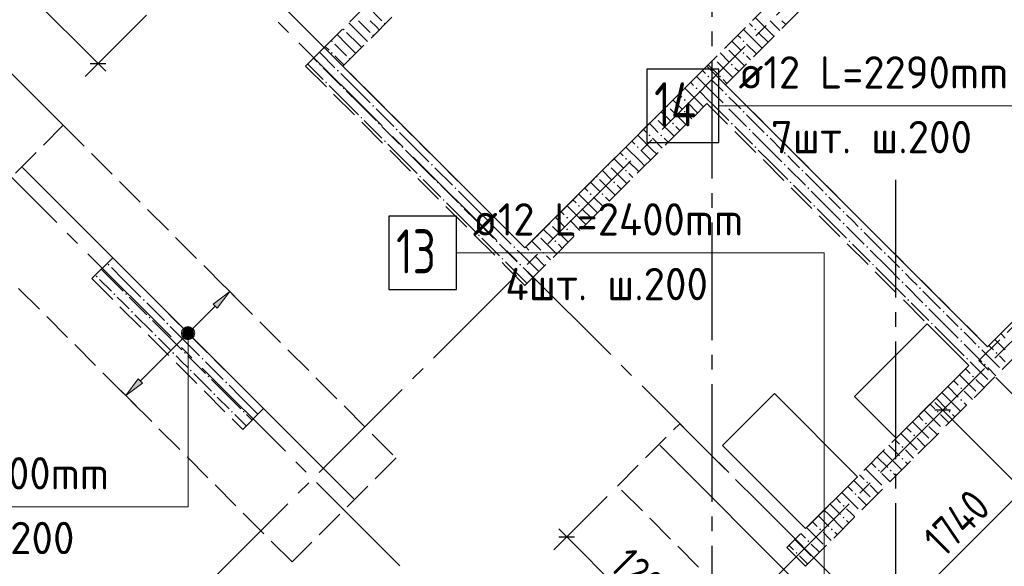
# Model space of a CAD drawing. Header units: millimetres. Extents: x 0 to 43617, y 0 to 59400.
# Tile 8 of 23: x 17117 to 23814, y 20282 to 24000. Entities that reach past the tile are written whole.
import ezdxf

# ---------------------------------------------------------------- set-up
doc = ezdxf.new("R2010")
doc.units = ezdxf.units.MM
doc.linetypes.add('______2', pattern=[270, 200, -70])
doc.linetypes.add('______5', pattern=[1100, 800, -100, 100, -100])
for name, color, linetype, lineweight in [('Standard', 7, 'Continuous', 25), ('ДОП Верх по Х', 7, 'Continuous', 25), ('ЖБ Перекрытие верхний уровень', 7, 'Continuous', 35), ('ЖБ Пилон', 7, 'Continuous', 35), ('ЖБ Стена верхний уровень', 7, 'Continuous', 35), ('Оси', 40, '______5', 18), ('Позиционная метка номер позиции', 7, 'Continuous', 13), ('Примечания', 7, 'Continuous', 25)]:
    doc.layers.add(name, color=color, linetype=linetype, lineweight=lineweight)
doc.styles.add('GOST 2.304-81', font='txt')
doc.styles.add('ISOCPEUR', font='txt')

msp = doc.modelspace()

# ---------------------------------------------------------------- hatches: boundary and pattern name
at = {"layer": 'ДОП Верх по Х', "linetype": 'Continuous', "lineweight": 13, "transparency": 33554687}
for points in [[(18460.5, 22036.7), (18545.4, 22149.8), (18432.2, 22065)], [(18236, 21893.5), (18298.6, 21857.4), (18253, 21903.1)], [(18253, 21903.1), (18298.6, 21857.4), (18298.6, 21876.5)], [(18253, 21903.1), (18298.6, 21876.5), (18272.1, 21903.1)], [(18272.1, 21903.1), (18298.6, 21876.5), (18289.1, 21893.5)], [(18226.5, 21876.5), (18289.1, 21840.5), (18236, 21893.5)], [(18226.5, 21857.4), (18272.1, 21830.9), (18226.5, 21876.5)], [(18226.5, 21876.5), (18272.1, 21830.9), (18289.1, 21840.5)], [(18253, 21830.9), (18226.5, 21857.4), (18236, 21840.5)], [(18226.5, 21857.4), (18253, 21830.9), (18272.1, 21830.9)], [(18236, 21893.5), (18289.1, 21840.5), (18298.6, 21857.4)]]:
    msp.add_hatch(color=7, dxfattribs=at).paths.add_polyline_path(points)
msp.add_hatch(color=7, dxfattribs=at).paths.add_polyline_path([(17951.4, 21527.6), (17838.3, 21442.7), (17923.1, 21555.9)], flags=16)
at = {"layer": 'ЖБ Пилон', "linetype": 'Continuous', "lineweight": 18, "transparency": 33554687}
for points in [[(17714.5, 22333.1), (17721, 22339.6), (17727.5, 22333.1), (17721, 22326.6)], [(17634.5, 22253.1), (17640.9, 22259.6), (17647.4, 22253.1), (17640.9, 22246.6)], [(17914.5, 22213.1), (17915.4, 22214.1), (17921.9, 22207.6), (17921, 22206.6)], [(17754.4, 22133.1), (17760.9, 22139.6), (17767.4, 22133.1), (17760.9, 22126.6)], [(17834.5, 22133.1), (17840.9, 22139.6), (17847.4, 22133.1), (17840.9, 22126.6)], [(17954.4, 22093.1), (17960.9, 22099.6), (17967.4, 22093.1), (17960.9, 22086.6)], [(18074.5, 22053.1), (18075.4, 22054.1), (18081.9, 22047.6), (18081, 22046.6)], [(17874.5, 22013.1), (17881, 22019.6), (17887.5, 22013.1), (17881, 22006.6)], [(17994.5, 21973.1), (18001, 21979.6), (18007.5, 21973.1), (18001, 21966.6)], [(18114.5, 21933.1), (18121, 21939.6), (18127.5, 21933.1), (18121, 21926.6)], [(18034.5, 21853.1), (18040.9, 21859.6), (18047.4, 21853.1), (18040.9, 21846.6)], [(18314.5, 21813.1), (18315.4, 21814.1), (18321.9, 21807.6), (18321, 21806.6)], [(18154.4, 21733.1), (18160.9, 21739.6), (18167.4, 21733.1), (18160.9, 21726.6)], [(18234.5, 21733.1), (18240.9, 21739.6), (18247.4, 21733.1), (18240.9, 21726.6)], [(18354.4, 21693.1), (18360.9, 21699.6), (18367.4, 21693.1), (18360.9, 21686.6)], [(18474.5, 21653.1), (18475.4, 21654.1), (18481.9, 21647.6), (18481, 21646.6)], [(18274.5, 21613.1), (18281, 21619.6), (18287.5, 21613.1), (18281, 21606.6)], [(18394.5, 21573.1), (18401, 21579.6), (18407.5, 21573.1), (18401, 21566.6)], [(18514.5, 21533.1), (18521, 21539.6), (18527.4, 21533.1), (18521, 21526.6)], [(18434.5, 21453.1), (18440.9, 21459.6), (18447.4, 21453.1), (18440.9, 21446.6)], [(18714.5, 21413.1), (18715.4, 21414.1), (18721.9, 21407.6), (18721, 21406.6)], [(18554.4, 21333.1), (18560.9, 21339.6), (18567.4, 21333.1), (18560.9, 21326.6)], [(18634.5, 21333.1), (18640.9, 21339.6), (18647.4, 21333.1), (18640.9, 21326.6)]]:
    msp.add_hatch(color=7, dxfattribs=at).paths.add_polyline_path(points, flags=16)
at = {"layer": 'ЖБ Стена верхний уровень', "linetype": 'Continuous', "lineweight": 18, "transparency": 33554687}
for points in [[(19594.5, 23973.1), (19601, 23979.6), (19606.2, 23974.3), (19599.7, 23967.8)], [(19314.5, 23933.1), (19321, 23939.6), (19327.4, 23933.1), (19321, 23926.6)], [(22114.5, 23933.1), (22121, 23939.6), (22127.4, 23933.1), (22121, 23926.6)], [(19234.5, 23853.1), (19240.9, 23859.6), (19247.4, 23853.1), (19240.9, 23846.6)], [(19514.5, 23893.1), (19521, 23899.6), (19526.2, 23894.3), (19519.7, 23887.8)], [(22034.5, 23853.1), (22040.9, 23859.6), (22047.4, 23853.1), (22040.9, 23846.6)], [(19234.5, 23773.1), (19240.9, 23779.6), (19247.4, 23773.1), (19240.9, 23766.6)], [(21923.7, 23816.9), (21927.4, 23813.1), (21921, 23806.6), (21917.2, 23810.4)], [(22034.5, 23773.1), (22040.9, 23779.6), (22047.4, 23773.1), (22040.9, 23766.6)], [(21843.7, 23736.9), (21847.4, 23733.1), (21840.9, 23726.6), (21837.2, 23730.4)], [(19154.4, 23693.1), (19160.9, 23699.6), (19167.4, 23693.1), (19160.9, 23686.6)], [(19274.5, 23653.1), (19281, 23659.6), (19287.5, 23653.1), (19281, 23646.6)], [(21954.4, 23693.1), (21960.9, 23699.6), (21967.4, 23693.1), (21960.9, 23686.6)], [(19194.5, 23573.1), (19201, 23579.6), (19207.5, 23573.1), (19201, 23566.6)], [(21794.5, 23613.1), (21801, 23619.6), (21807.5, 23613.1), (21801, 23606.6)], [(21874.5, 23613.1), (21881, 23619.6), (21887.5, 23613.1), (21881, 23606.6)], [(19314.5, 23533.1), (19321, 23539.6), (19327.4, 23533.1), (19321, 23526.6)], [(21714.5, 23533.1), (21721, 23539.6), (21727.4, 23533.1), (21721, 23526.6)], [(21634.5, 23453.1), (21640.9, 23459.6), (21647.4, 23453.1), (21640.9, 23446.6)], [(21914.5, 23493.1), (21921, 23499.6), (21927.4, 23493.1), (21921, 23486.6)], [(19514.5, 23413.1), (19521, 23419.6), (19527.4, 23413.1), (19521, 23406.6)], [(21523.7, 23416.9), (21527.4, 23413.1), (21521, 23406.6), (21517.2, 23410.4)], [(21634.5, 23373.1), (21640.9, 23379.6), (21647.4, 23373.1), (21640.9, 23366.6)], [(21914.5, 23413.1), (21921, 23419.6), (21927.4, 23413.1), (21921, 23406.6)], [(22034.5, 23373.1), (22040.9, 23379.6), (22047.4, 23373.1), (22040.9, 23366.6)], [(19434.5, 23333.1), (19440.9, 23339.6), (19447.4, 23333.1), (19440.9, 23326.6)], [(21443.7, 23336.9), (21447.4, 23333.1), (21440.9, 23326.6), (21437.2, 23330.4)], [(19554.4, 23293.1), (19560.9, 23299.6), (19567.4, 23293.1), (19560.9, 23286.6)], [(19674.5, 23253.1), (19681, 23259.6), (19687.5, 23253.1), (19681, 23246.6)], [(21554.4, 23293.1), (21560.9, 23299.6), (21567.4, 23293.1), (21560.9, 23286.6)], [(21954.4, 23293.1), (21960.9, 23299.6), (21967.4, 23293.1), (21960.9, 23286.6)], [(22074.5, 23253.1), (22081, 23259.6), (22087.5, 23253.1), (22081, 23246.6)], [(19594.5, 23173.1), (19601, 23179.6), (19607.5, 23173.1), (19601, 23166.6)], [(21394.5, 23213.1), (21401, 23219.6), (21407.5, 23213.1), (21401, 23206.6)], [(21474.5, 23213.1), (21481, 23219.6), (21487.5, 23213.1), (21481, 23206.6)], [(22194.5, 23213.1), (22201, 23219.6), (22207.5, 23213.1), (22201, 23206.6)], [(19714.5, 23133.1), (19721, 23139.6), (19727.4, 23133.1), (19721, 23126.6)], [(21314.5, 23133.1), (21321, 23139.6), (21327.4, 23133.1), (21321, 23126.6)], [(22114.5, 23133.1), (22121, 23139.6), (22127.4, 23133.1), (22121, 23126.6)], [(21234.5, 23053.1), (21240.9, 23059.6), (21247.4, 23053.1), (21240.9, 23046.6)], [(22314.5, 23093.1), (22321, 23099.6), (22327.4, 23093.1), (22321, 23086.6)], [(19914.5, 23013.1), (19921, 23019.6), (19927.4, 23013.1), (19921, 23006.6)], [(21123.7, 23016.9), (21127.4, 23013.1), (21121, 23006.6), (21117.2, 23010.4)], [(21234.5, 22973.1), (21240.9, 22979.6), (21247.4, 22973.1), (21240.9, 22966.6)], [(22314.5, 23013.1), (22321, 23019.6), (22327.4, 23013.1), (22321, 23006.6)], [(22434.5, 22973.1), (22440.9, 22979.6), (22447.4, 22973.1), (22440.9, 22966.6)], [(19834.5, 22933.1), (19840.9, 22939.6), (19847.4, 22933.1), (19840.9, 22926.6)], [(21043.7, 22936.9), (21047.4, 22933.1), (21040.9, 22926.6), (21037.2, 22930.4)], [(19954.4, 22893.1), (19960.9, 22899.6), (19967.4, 22893.1), (19960.9, 22886.6)], [(20074.5, 22853.1), (20081, 22859.6), (20087.5, 22853.1), (20081, 22846.6)], [(21154.4, 22893.1), (21160.9, 22899.6), (21167.4, 22893.1), (21160.9, 22886.6)], [(22354.4, 22893.1), (22360.9, 22899.6), (22367.4, 22893.1), (22360.9, 22886.6)], [(22474.5, 22853.1), (22481, 22859.6), (22487.5, 22853.1), (22481, 22846.6)], [(19994.5, 22773.1), (20001, 22779.6), (20007.5, 22773.1), (20001, 22766.6)], [(20994.5, 22813.1), (21001, 22819.6), (21007.5, 22813.1), (21001, 22806.6)], [(21074.5, 22813.1), (21081, 22819.6), (21087.5, 22813.1), (21081, 22806.6)], [(22594.5, 22813.1), (22601, 22819.6), (22607.5, 22813.1), (22601, 22806.6)], [(20114.5, 22733.1), (20121, 22739.6), (20127.4, 22733.1), (20121, 22726.6)], [(20914.5, 22733.1), (20921, 22739.6), (20927.4, 22733.1), (20921, 22726.6)], [(22514.5, 22733.1), (22521, 22739.6), (22527.4, 22733.1), (22521, 22726.6)], [(20834.5, 22653.1), (20840.9, 22659.6), (20847.4, 22653.1), (20840.9, 22646.6)], [(22714.5, 22693.1), (22721, 22699.6), (22727.4, 22693.1), (22721, 22686.6)], [(20314.5, 22613.1), (20321, 22619.6), (20327.4, 22613.1), (20321, 22606.6)], [(20723.7, 22616.9), (20727.4, 22613.1), (20721, 22606.6), (20717.2, 22610.4)], [(20834.5, 22573.1), (20840.9, 22579.6), (20847.4, 22573.1), (20840.9, 22566.6)], [(22714.5, 22613.1), (22721, 22619.6), (22727.4, 22613.1), (22721, 22606.6)], [(22834.5, 22573.1), (22840.9, 22579.6), (22847.4, 22573.1), (22840.9, 22566.6)], [(20234.5, 22533.1), (20240.9, 22539.6), (20247.4, 22533.1), (20240.9, 22526.6)], [(20643.7, 22536.9), (20647.4, 22533.1), (20640.9, 22526.6), (20637.2, 22530.4)], [(20354.4, 22493.1), (20360.9, 22499.6), (20367.4, 22493.1), (20360.9, 22486.6)], [(20474.5, 22453.1), (20481, 22459.6), (20487.5, 22453.1), (20481, 22446.6)], [(20754.4, 22493.1), (20760.9, 22499.6), (20767.4, 22493.1), (20760.9, 22486.6)], [(22754.4, 22493.1), (22760.9, 22499.6), (22767.4, 22493.1), (22760.9, 22486.6)], [(22874.5, 22453.1), (22881, 22459.6), (22887.5, 22453.1), (22881, 22446.6)], [(20394.5, 22373.1), (20401, 22379.6), (20407.5, 22373.1), (20401, 22366.6)], [(20594.5, 22413.1), (20601, 22419.6), (20607.5, 22413.1), (20601, 22406.6)], [(20674.5, 22413.1), (20681, 22419.6), (20687.5, 22413.1), (20681, 22406.6)], [(22994.5, 22413.1), (23001, 22419.6), (23007.5, 22413.1), (23001, 22406.6)], [(20514.5, 22333.1), (20521, 22339.6), (20527.4, 22333.1), (20521, 22326.6)], [(22914.5, 22333.1), (22921, 22339.6), (22927.4, 22333.1), (22921, 22326.6)], [(23114.5, 22293.1), (23121, 22299.6), (23127.4, 22293.1), (23121, 22286.6)], [(23114.5, 22213.1), (23121, 22219.6), (23127.4, 22213.1), (23121, 22206.6)], [(23234.5, 22173.1), (23240.9, 22179.6), (23247.4, 22173.1), (23240.9, 22166.6)], [(23154.4, 22093.1), (23160.9, 22099.6), (23167.4, 22093.1), (23160.9, 22086.6)], [(23274.5, 22053.1), (23281, 22059.6), (23287.5, 22053.1), (23281, 22046.6)], [(23394.5, 22013.1), (23401, 22019.6), (23407.5, 22013.1), (23401, 22006.6)], [(23314.5, 21933.1), (23321, 21939.6), (23327.4, 21933.1), (23321, 21926.6)], [(23514.5, 21893.1), (23521, 21899.6), (23527.4, 21893.1), (23521, 21886.6)], [(23514.5, 21813.1), (23521, 21819.6), (23527.4, 21813.1), (23521, 21806.6)], [(23634.5, 21773.1), (23640.9, 21779.6), (23647.4, 21773.1), (23640.9, 21766.6)], [(23554.4, 21693.1), (23560.9, 21699.6), (23567.4, 21693.1), (23560.9, 21686.6)], [(23754.4, 21733.1), (23760.9, 21739.6), (23767.4, 21733.1), (23760.9, 21726.6)], [(23674.5, 21653.1), (23681, 21659.6), (23687.5, 21653.1), (23681, 21646.6)], [(23594.5, 21573.1), (23601, 21579.6), (23607.5, 21573.1), (23601, 21566.6)], [(23514.5, 21493.1), (23521, 21499.6), (23527.4, 21493.1), (23521, 21486.6)], [(23514.5, 21413.1), (23521, 21419.6), (23527.4, 21413.1), (23521, 21406.6)], [(23354.4, 21333.1), (23360.9, 21339.6), (23367.4, 21333.1), (23360.9, 21326.6)], [(23434.5, 21333.1), (23440.9, 21339.6), (23447.4, 21333.1), (23440.9, 21326.6)], [(23274.5, 21253.1), (23281, 21259.6), (23287.5, 21253.1), (23281, 21246.6)], [(23194.5, 21173.1), (23201, 21179.6), (23207.5, 21173.1), (23201, 21166.6)], [(23114.5, 21093.1), (23121, 21099.6), (23127.4, 21093.1), (23121, 21086.6)], [(23114.5, 21013.1), (23121, 21019.6), (23127.4, 21013.1), (23121, 21006.6)], [(22954.4, 20933.1), (22960.9, 20939.6), (22967.4, 20933.1), (22960.9, 20926.6)], [(23034.5, 20933.1), (23040.9, 20939.6), (23047.4, 20933.1), (23040.9, 20926.6)], [(22874.5, 20853.1), (22881, 20859.6), (22887.5, 20853.1), (22881, 20846.6)], [(22794.5, 20773.1), (22801, 20779.6), (22807.5, 20773.1), (22801, 20766.6)], [(22714.5, 20693.1), (22721, 20699.6), (22727.4, 20693.1), (22721, 20686.6)], [(22714.5, 20613.1), (22721, 20619.6), (22727.4, 20613.1), (22721, 20606.6)], [(22554.4, 20533.1), (22560.9, 20539.6), (22567.4, 20533.1), (22560.9, 20526.6)], [(22634.5, 20533.1), (22640.9, 20539.6), (22647.4, 20533.1), (22640.9, 20526.6)], [(22474.5, 20453.1), (22481, 20459.6), (22487.5, 20453.1), (22481, 20446.6)], [(22394.5, 20373.1), (22401, 20379.6), (22407.5, 20373.1), (22401, 20366.6)]]:
    msp.add_hatch(color=7, dxfattribs=at).paths.add_polyline_path(points, flags=16)
h = msp.add_hatch(color=7, dxfattribs=at)
h.paths.add_polyline_path([(19362.8, 23737.7), (19356.8, 23730.8), (19359.7, 23727.9), (19366.2, 23734.4)])
h.paths.add_polyline_path([(19354.4, 23733.1), (19360.9, 23739.6), (19362.8, 23737.7), (19356.8, 23730.8)], flags=16)
at = {"layer": 'Позиционная метка номер позиции', "linetype": 'Continuous', "lineweight": 13, "transparency": 33554687}
for points in [[(18285, 21905.7), (18240, 21905.7), (18223.8, 21889.5)], [(18285, 21905.7), (18223.8, 21889.5), (18301.2, 21889.5)], [(18240, 21905.7), (18285, 21905.7), (18262.5, 21912)], [(18301.2, 21889.5), (18223.8, 21889.5), (18217.5, 21867)], [(18301.2, 21889.5), (18217.5, 21867), (18307.5, 21867)], [(18307.5, 21867), (18217.5, 21867), (18223.8, 21844.5)], [(18307.5, 21867), (18223.8, 21844.5), (18301.2, 21844.5)], [(18301.2, 21844.5), (18223.8, 21844.5), (18240, 21828.3)], [(18301.2, 21844.5), (18240, 21828.3), (18285, 21828.3)], [(18285, 21828.3), (18240, 21828.3), (18262.5, 21822)]]:
    msp.add_hatch(color=7, dxfattribs=at).paths.add_polyline_path(points)

# ---------------------------------------------------------------- linework, layer by layer
at = {"layer": 'Standard', "color": 251, "linetype": 'Continuous', "lineweight": -3, "true_color": 0x656565, "transparency": 33554687}
for p, q in [((15047.8, 25647.4), (17414, 23281.2)), ((17650.5, 23701.6), (17979.7, 24030.7)), ((17650.5, 23701.6), (17738.9, 23789.9)), ((17650.5, 23701.6), (17562.1, 23613.2)), ((23395.5, 21343.1), (23616.8, 21564.4)), ((23395.5, 21343.1), (23483.9, 21431.5)), ((23395.5, 21343.1), (23307.2, 21254.8)), ((20837.7, 20482.3), (21112.2, 20756.8)), ((20837.7, 20482.3), (20926, 20570.7)), ((20837.7, 20482.3), (20749.3, 20393.9))]:
    msp.add_line(p, q, dxfattribs=at)
at = {"layer": 'Standard', "color": 7, "linetype": 'Continuous', "lineweight": 13, "transparency": 33554687}
for p, q in [((16802, 24550.1), (17650.5, 23701.6)), ((17650.5, 23701.6), (17703.5, 23648.5)), ((23395.5, 21343.1), (23342.5, 21396.2)), ((24560.1, 20178.5), (23395.5, 21343.1)), ((24230.9, 21091.7), (22999.1, 19859.9)), ((20837.7, 20482.3), (20784.6, 20535.4)), ((20837.7, 20482.3), (21686.2, 19633.8))]:
    msp.add_line(p, q, dxfattribs=at)
at = {"layer": 'Standard', "color": 7, "linetype": 'Continuous', "lineweight": 25, "transparency": 33554687}
for p, q in [((17597.5, 23701.6), (17703.5, 23701.6)), ((23448.6, 21343.1), (23342.5, 21343.1)), ((20784.6, 20482.3), (20890.7, 20482.3))]:
    msp.add_line(p, q, dxfattribs=at)
at = {"layer": 'ДОП Верх по Х', "color": 7, "linetype": 'Continuous', "lineweight": 13, "transparency": 33554687}
for p, q in [((21986.4, 23413.9), (24072.4, 23413.9)), ((20179.7, 22413.9), (22287.7, 22413.9)), ((15876.5, 20687), (17962.5, 20687))]:
    msp.add_line(p, q, dxfattribs=at)
at = {"layer": 'ДОП Верх по Х', "color": 7, "linetype": 'Continuous', "lineweight": 18, "transparency": 33554687}
for p, q in [((17135.4, 22994.1), (19389.7, 20739.9)), ((21470, 21106.1), (23158.6, 19417.6))]:
    msp.add_line(p, q, dxfattribs=at)
at = {"layer": 'ДОП Верх по Х', "color": 251, "linetype": 'Continuous', "lineweight": 13, "true_color": 0x494949, "transparency": 33554687}
for p, q in [((18545.4, 22149.8), (18474.7, 22220.6)), ((18545.4, 22149.8), (18432.2, 22065)), ((18460.5, 22036.7), (18545.4, 22149.8)), ((18545.4, 22149.8), (18616.1, 22079.1)), ((18545.4, 22149.8), (18545.4, 22149.8)), ((18283.8, 21888.2), (18446.4, 22050.8)), ((18432.2, 22065), (18460.5, 22036.7)), ((17937.3, 21541.7), (18241.3, 21845.8)), ((18236, 21893.5), (18236, 21893.5)), ((18289.1, 21840.5), (18289.1, 21840.5)), ((17838.3, 21442.7), (17767.6, 21513.4)), ((17838.3, 21442.7), (17923.1, 21555.9)), ((17951.4, 21527.6), (17838.3, 21442.7)), ((17923.1, 21555.9), (17951.4, 21527.6)), ((17838.3, 21442.7), (17909, 21372)), ((17838.3, 21442.7), (17838.3, 21442.7))]:
    msp.add_line(p, q, dxfattribs=at)
at = {"layer": 'ДОП Верх по Х', "color": 7, "linetype": 'Continuous', "lineweight": 25, "transparency": 33554687}
for points in [[(21382.4, 23163.9), (21872.4, 23163.9), (21872.4, 23663.9), (21382.4, 23663.9), (21382.4, 23163.9)], [(19627.7, 22163.9), (20087.7, 22163.9), (20087.7, 22663.9), (19627.7, 22663.9), (19627.7, 22163.9)]]:
    msp.add_lwpolyline(points, dxfattribs=at)
at = {"layer": 'ДОП Верх по Х', "color": 251, "linetype": 'Continuous', "lineweight": 13, "true_color": 0x494949, "transparency": 33554687}
msp.add_circle((18262.5, 21867), 37.5, dxfattribs=at)
at = {"layer": 'ЖБ Перекрытие верхний уровень', "color": 7, "linetype": 'Continuous', "lineweight": 18, "transparency": 33554687}
for p, q in [((28748.9, 26823.8), (23700.2, 21775.1)), ((20553.6, 22446.8), (17689.8, 25310.6)), ((21791, 23684.2), (20553.6, 22446.8)), ((23700.2, 21775.1), (21791, 23684.2)), ((23290.1, 21930.6), (22795.1, 21435.6)), ((23572.9, 21647.8), (23290.1, 21930.6)), ((23077.9, 21152.8), (23572.9, 21647.8)), ((22250.6, 21456.9), (21897.1, 21103.3)), ((22816.3, 20891.2), (22250.6, 21456.9)), ((22795.1, 21435.6), (23077.9, 21152.8)), ((21897.1, 21103.3), (22462.8, 20537.6)), ((22462.8, 20537.6), (22816.3, 20891.2))]:
    msp.add_line(p, q, dxfattribs=at)
at = {"layer": 'ЖБ Пилон', "color": 253, "linetype": '______2', "lineweight": 13, "true_color": 0xa0a0a0, "transparency": 33554687}
for p, q in [((17749.9, 22379.6), (17608.5, 22238.2)), ((18775.2, 21354.3), (17749.9, 22379.6)), ((17608.5, 22238.2), (18633.8, 21212.9)), ((18633.8, 21212.9), (18775.2, 21354.3))]:
    msp.add_line(p, q, dxfattribs=at)
at = {"layer": 'ЖБ Пилон', "color": 9, "linetype": 'Continuous', "lineweight": 18, "true_color": 0xc7c7c7, "transparency": 33554687}
for p, q in [((17740.9, 22233.1), (17672.2, 22301.9)), ((17740.9, 22313.1), (17821, 22233.1)), ((17660.9, 22233.1), (17740.9, 22153.1)), ((17740.9, 22233.1), (17821, 22153.1)), ((17821, 22233.1), (17940.9, 22113.1)), ((17821, 22073.1), (17781, 22113.1)), ((17860.9, 22113.1), (17981, 21993.1)), ((17860.9, 22033.1), (17821, 22073.1)), ((17981, 22073.1), (18101, 21953.1)), ((17901, 21993.1), (18021, 21873.1)), ((18140.9, 21833.1), (18021, 21953.1)), ((18140.9, 21913.1), (18221, 21833.1)), ((18060.9, 21833.1), (18140.9, 21753.1)), ((18140.9, 21833.1), (18221, 21753.1)), ((18221, 21833.1), (18340.9, 21713.1)), ((18221, 21673.1), (18181, 21713.1)), ((18260.9, 21713.1), (18381, 21593.1)), ((18260.9, 21633.1), (18221, 21673.1)), ((18381, 21673.1), (18501, 21553.1)), ((18301, 21593.1), (18421, 21473.1)), ((18540.9, 21433.1), (18421, 21553.1)), ((18540.9, 21513.1), (18621, 21433.1)), ((18460.9, 21433.1), (18540.9, 21353.1)), ((18540.9, 21433.1), (18621, 21353.1)), ((18621, 21433.1), (18737.5, 21316.6)), ((18621, 21273.1), (18581, 21313.1)), ((18660.9, 21313.1), (18697.5, 21276.6)), ((18657.5, 21236.6), (18621, 21273.1))]:
    msp.add_line(p, q, dxfattribs=at)
at = {"layer": 'ЖБ Стена верхний уровень', "color": 251, "linetype": '______2', "lineweight": 13, "true_color": 0x656565, "transparency": 33554687}
for p, q in [((28515.6, 26590.5), (23700.2, 21775.1)), ((22462.8, 20283.1), (28642.9, 26463.2)), ((19885.4, 24508), (19188.9, 23811.5)), ((19316.1, 23684.2), (20012.6, 24380.7)), ((22434.5, 24327.7), (20553.6, 22446.8)), ((21918.3, 23557), (22561.7, 24200.4)), ((19188.9, 23811.5), (19061.6, 23684.2)), ((19061.6, 23684.2), (20426.3, 22319.5)), ((20553.6, 22446.8), (19316.1, 23684.2)), ((23700.2, 21775.1), (21918.3, 23557)), ((20553.6, 22192.2), (21791, 23429.7)), ((21791, 23429.7), (23572.9, 21647.8)), ((20426.3, 22319.5), (20553.6, 22192.2)), ((23572.9, 21647.8), (22335.5, 20410.3)), ((22335.5, 20410.3), (22462.8, 20283.1))]:
    msp.add_line(p, q, dxfattribs=at)
at = {"layer": 'ЖБ Стена верхний уровень', "color": 9, "linetype": 'Continuous', "lineweight": 18, "true_color": 0xc7c7c7, "transparency": 33554687}
for p, q in [((19475.7, 24098.4), (19581, 23993.1)), ((19421, 23913.1), (19355.7, 23978.4)), ((19421, 23993.1), (19501, 23913.1)), ((22221, 23913.1), (22120.4, 24013.7)), ((22221, 23993.1), (22287.7, 23926.4)), ((22301, 23993.1), (22327.7, 23966.4)), ((19340.9, 23913.1), (19421, 23833.1)), ((22140.9, 23833.1), (22040.4, 23933.7)), ((22080.4, 23973.7), (22101, 23953.1)), ((22140.9, 23913.1), (22207.7, 23846.4)), ((22221, 23913.1), (22247.7, 23886.4)), ((19340.9, 23833.1), (19275.7, 23898.4)), ((21981, 23833.1), (21960.4, 23853.7)), ((22000.4, 23893.7), (22021, 23873.1)), ((19155.7, 23778.4), (19260.9, 23673.1)), ((19221, 23793.1), (19195.7, 23818.4)), ((19260.9, 23833.1), (19340.9, 23753.1)), ((21940.9, 23793.1), (22047.7, 23686.4)), ((22021, 23793.1), (21981, 23833.1)), ((22060.9, 23833.1), (22127.7, 23766.4)), ((22140.9, 23833.1), (22167.7, 23806.4)), ((19115.7, 23738.4), (19140.9, 23713.1)), ((21860.9, 23713.1), (21967.7, 23606.4)), ((21880.4, 23773.7), (21940.9, 23713.1)), ((22060.9, 23753.1), (22087.7, 23726.4)), ((19075.7, 23698.4), (19181, 23593.1)), ((19181, 23673.1), (19301, 23553.1)), ((21760.4, 23653.7), (21781, 23633.1)), ((21821, 23673.1), (21800.4, 23693.7)), ((21860.9, 23633.1), (21821, 23673.1)), ((21981, 23673.1), (22007.7, 23646.4)), ((19421, 23513.1), (19301, 23633.1)), ((21680.4, 23573.7), (21701, 23553.1)), ((21821, 23513.1), (21720.4, 23613.7)), ((21821, 23593.1), (21887.7, 23526.4)), ((21901, 23593.1), (21927.7, 23566.4)), ((19340.9, 23433.1), (19221, 23553.1)), ((19340.9, 23513.1), (19421, 23433.1)), ((19421, 23513.1), (19501, 23433.1)), ((21740.9, 23433.1), (21640.4, 23533.7)), ((21740.9, 23513.1), (21807.7, 23446.4)), ((21821, 23513.1), (21847.7, 23486.4)), ((21887.7, 23526.4), (21901, 23513.1)), ((21581, 23433.1), (21560.4, 23453.7)), ((21600.4, 23493.7), (21621, 23473.1)), ((21807.7, 23446.4), (21821, 23433.1)), ((21847.7, 23486.4), (21901, 23433.1)), ((21981, 23433.1), (21940.9, 23473.1)), ((19340.9, 23433.1), (19421, 23353.1)), ((19421, 23433.1), (19540.9, 23313.1)), ((19540.9, 23393.1), (19660.9, 23273.1)), ((21480.4, 23373.7), (21540.9, 23313.1)), ((21540.9, 23393.1), (21647.7, 23286.4)), ((21621, 23393.1), (21581, 23433.1)), ((21660.9, 23433.1), (21727.7, 23366.4)), ((21740.9, 23433.1), (21767.7, 23406.4)), ((21821, 23433.1), (21940.9, 23313.1)), ((21940.9, 23393.1), (22060.9, 23273.1)), ((22021, 23393.1), (21981, 23433.1)), ((19460.9, 23313.1), (19581, 23193.1)), ((21460.9, 23313.1), (21567.7, 23206.4)), ((21660.9, 23353.1), (21687.7, 23326.4)), ((22060.9, 23353.1), (22181, 23233.1)), ((19581, 23273.1), (19701, 23153.1)), ((21360.4, 23253.7), (21381, 23233.1)), ((21421, 23273.1), (21400.4, 23293.7)), ((21460.9, 23233.1), (21421, 23273.1)), ((21581, 23273.1), (21607.7, 23246.4)), ((21981, 23273.1), (22101, 23153.1)), ((19821, 23113.1), (19701, 23233.1)), ((21280.4, 23173.7), (21301, 23153.1)), ((21421, 23113.1), (21320.4, 23213.7)), ((21421, 23193.1), (21487.7, 23126.4)), ((21501, 23193.1), (21527.7, 23166.4)), ((22221, 23113.1), (22101, 23233.1)), ((22221, 23193.1), (22301, 23113.1)), ((19740.9, 23033.1), (19621, 23153.1)), ((19740.9, 23113.1), (19821, 23033.1)), ((19821, 23113.1), (19901, 23033.1)), ((21340.9, 23033.1), (21240.4, 23133.7)), ((21340.9, 23113.1), (21407.7, 23046.4)), ((21421, 23113.1), (21447.7, 23086.4)), ((22140.9, 23113.1), (22221, 23033.1)), ((22221, 23113.1), (22301, 23033.1)), ((21181, 23033.1), (21160.4, 23053.7)), ((21200.4, 23093.7), (21221, 23073.1)), ((22381, 23033.1), (22340.9, 23073.1)), ((19740.9, 23033.1), (19821, 22953.1)), ((19821, 23033.1), (19940.9, 22913.1)), ((19940.9, 22993.1), (20060.9, 22873.1)), ((21080.4, 22973.7), (21140.9, 22913.1)), ((21140.9, 22993.1), (21247.7, 22886.4)), ((21221, 22993.1), (21181, 23033.1)), ((21260.9, 23033.1), (21327.7, 22966.4)), ((21340.9, 23033.1), (21367.7, 23006.4)), ((22221, 23033.1), (22340.9, 22913.1)), ((22340.9, 22993.1), (22460.9, 22873.1)), ((22421, 22993.1), (22381, 23033.1)), ((19860.9, 22913.1), (19981, 22793.1)), ((21060.9, 22913.1), (21167.7, 22806.4)), ((21260.9, 22953.1), (21287.7, 22926.4)), ((22460.9, 22953.1), (22581, 22833.1)), ((19981, 22873.1), (20101, 22753.1)), ((20960.4, 22853.7), (20981, 22833.1)), ((21021, 22873.1), (21000.4, 22893.7)), ((21060.9, 22833.1), (21021, 22873.1)), ((21181, 22873.1), (21207.7, 22846.4)), ((22381, 22873.1), (22501, 22753.1)), ((20221, 22713.1), (20101, 22833.1)), ((20880.4, 22773.7), (20901, 22753.1)), ((21021, 22713.1), (20920.4, 22813.7)), ((21021, 22793.1), (21087.7, 22726.4)), ((21101, 22793.1), (21127.7, 22766.4)), ((22621, 22713.1), (22501, 22833.1)), ((22621, 22793.1), (22701, 22713.1)), ((20140.9, 22633.1), (20021, 22753.1)), ((20140.9, 22713.1), (20221, 22633.1)), ((20221, 22713.1), (20301, 22633.1)), ((20940.9, 22633.1), (20840.4, 22733.7)), ((20940.9, 22713.1), (21007.7, 22646.4)), ((21021, 22713.1), (21047.7, 22686.4)), ((22540.9, 22713.1), (22621, 22633.1)), ((22621, 22713.1), (22701, 22633.1)), ((20781, 22633.1), (20760.4, 22653.7)), ((20800.4, 22693.7), (20821, 22673.1)), ((22781, 22633.1), (22740.9, 22673.1)), ((20140.9, 22633.1), (20221, 22553.1)), ((20221, 22633.1), (20340.9, 22513.1)), ((20340.9, 22593.1), (20460.9, 22473.1)), ((20680.4, 22573.7), (20740.9, 22513.1)), ((20740.9, 22593.1), (20847.7, 22486.4)), ((20821, 22593.1), (20781, 22633.1)), ((20860.9, 22633.1), (20927.7, 22566.4)), ((20940.9, 22633.1), (20967.7, 22606.4)), ((22621, 22633.1), (22740.9, 22513.1)), ((22740.9, 22593.1), (22860.9, 22473.1)), ((22821, 22593.1), (22781, 22633.1)), ((20260.9, 22513.1), (20381, 22393.1)), ((20660.9, 22513.1), (20767.7, 22406.4)), ((20860.9, 22553.1), (20887.7, 22526.4)), ((22860.9, 22553.1), (22981, 22433.1)), ((20381, 22473.1), (20480.4, 22373.7)), ((20560.4, 22453.7), (20581, 22433.1)), ((20621, 22473.1), (20600.4, 22493.7)), ((20660.9, 22433.1), (20621, 22473.1)), ((20781, 22473.1), (20807.7, 22446.4)), ((22781, 22473.1), (22901, 22353.1)), ((20480.4, 22373.7), (20501, 22353.1)), ((20520.4, 22413.7), (20501, 22433.1)), ((20621, 22313.1), (20520.4, 22413.7)), ((20621, 22393.1), (20687.7, 22326.4)), ((20701, 22393.1), (20727.7, 22366.4)), ((23021, 22313.1), (22901, 22433.1)), ((23021, 22393.1), (23101, 22313.1)), ((20440.4, 22333.7), (20421, 22353.1)), ((20540.9, 22233.1), (20440.4, 22333.7)), ((20540.9, 22313.1), (20607.7, 22246.4)), ((20621, 22313.1), (20647.7, 22286.4)), ((22940.9, 22313.1), (23021, 22233.1)), ((23021, 22313.1), (23101, 22233.1)), ((23181, 22233.1), (23140.9, 22273.1)), ((20540.9, 22233.1), (20567.7, 22206.4)), ((23021, 22233.1), (23140.9, 22113.1)), ((23140.9, 22193.1), (23260.9, 22073.1)), ((23221, 22193.1), (23181, 22233.1)), ((23260.9, 22153.1), (23381, 22033.1)), ((23181, 22073.1), (23301, 21953.1)), ((23421, 21913.1), (23301, 22033.1)), ((23421, 21993.1), (23501, 21913.1)), ((23340.9, 21913.1), (23421, 21833.1)), ((23421, 21913.1), (23501, 21833.1)), ((23421, 21833.1), (23540.9, 21713.1)), ((23581, 21833.1), (23540.9, 21873.1)), ((23621, 21793.1), (23581, 21833.1)), ((23789.6, 21864.5), (23821, 21833.1)), ((23540.9, 21793.1), (23629.6, 21704.5)), ((23709.6, 21784.5), (23740.9, 21753.1)), ((23749.6, 21824.5), (23821, 21753.1)), ((23629.6, 21704.5), (23660.9, 21673.1)), ((23660.9, 21753.1), (23669.6, 21744.5)), ((23669.6, 21744.5), (23781, 21633.1)), ((23821, 21673.1), (23781, 21713.1)), ((23581, 21673.1), (23589.6, 21664.5)), ((23589.6, 21664.5), (23701, 21553.1)), ((23756.9, 21577.2), (23701, 21633.1)), ((23509.6, 21584.5), (23621, 21473.1)), ((23549.6, 21624.5), (23581, 21593.1)), ((23429.6, 21504.5), (23501, 21433.1)), ((23469.6, 21544.5), (23501, 21513.1)), ((23676.9, 21497.2), (23621, 21553.1)), ((23389.6, 21464.5), (23421, 21433.1)), ((23421, 21433.1), (23516.9, 21337.2)), ((23581, 21433.1), (23540.9, 21473.1)), ((23596.9, 21417.2), (23581, 21433.1)), ((23309.6, 21384.5), (23340.9, 21353.1)), ((23349.6, 21424.5), (23421, 21353.1)), ((23540.9, 21393.1), (23556.9, 21377.2)), ((23229.6, 21304.5), (23260.9, 21273.1)), ((23269.6, 21344.5), (23381, 21233.1)), ((23421, 21273.1), (23381, 21313.1)), ((23460.9, 21313.1), (23476.9, 21297.2)), ((23189.6, 21264.5), (23301, 21153.1)), ((23356.9, 21177.2), (23301, 21233.1)), ((23436.9, 21257.2), (23421, 21273.1)), ((23109.6, 21184.5), (23221, 21073.1)), ((23149.6, 21224.5), (23181, 21193.1)), ((23029.6, 21104.5), (23101, 21033.1)), ((23069.6, 21144.5), (23101, 21113.1)), ((23276.9, 21097.2), (23221, 21153.1)), ((22989.6, 21064.5), (23021, 21033.1)), ((23021, 21033.1), (23116.9, 20937.2)), ((23181, 21033.1), (23140.9, 21073.1)), ((23196.9, 21017.2), (23181, 21033.1)), ((22909.6, 20984.5), (22940.9, 20953.1)), ((22949.6, 21024.5), (23021, 20953.1)), ((23140.9, 20993.1), (23156.9, 20977.2)), ((22829.6, 20904.5), (22860.9, 20873.1)), ((22869.6, 20944.5), (22981, 20833.1)), ((23021, 20873.1), (22981, 20913.1)), ((23060.9, 20913.1), (23076.9, 20897.2)), ((22789.6, 20864.5), (22901, 20753.1)), ((22956.9, 20777.2), (22901, 20833.1)), ((23036.9, 20857.2), (23021, 20873.1)), ((22709.6, 20784.5), (22821, 20673.1)), ((22749.6, 20824.5), (22781, 20793.1)), ((22629.6, 20704.5), (22701, 20633.1)), ((22669.6, 20744.5), (22701, 20713.1)), ((22876.9, 20697.2), (22821, 20753.1)), ((22589.6, 20664.5), (22621, 20633.1)), ((22621, 20633.1), (22716.9, 20537.2)), ((22781, 20633.1), (22740.9, 20673.1)), ((22796.9, 20617.2), (22781, 20633.1)), ((22509.6, 20584.5), (22540.9, 20553.1)), ((22549.6, 20624.5), (22621, 20553.1)), ((22740.9, 20593.1), (22756.9, 20577.2)), ((22429.6, 20504.5), (22460.9, 20473.1)), ((22469.6, 20544.5), (22581, 20433.1)), ((22621, 20473.1), (22581, 20513.1)), ((22660.9, 20513.1), (22676.9, 20497.2)), ((22389.6, 20464.5), (22501, 20353.1)), ((22556.9, 20377.2), (22501, 20433.1)), ((22636.9, 20457.2), (22621, 20473.1)), ((22349.6, 20424.5), (22381, 20393.1)), ((22476.9, 20297.2), (22421, 20353.1))]:
    msp.add_line(p, q, dxfattribs=at)
for points in [[(19501, 23993.1), (19546.3, 23947.8), (19546.3, 23947.8), (19563, 23931.1)], [(19421, 23913.1), (19471.7, 23862.4), (19471.7, 23862.4), (19483, 23851.1)], [(19340.9, 23833.1), (19397.1, 23777), (19397.1, 23777), (19403, 23771.1)], [(19421, 23833.1), (19434.4, 23819.7), (19434.4, 23819.7), (19443, 23811.1)], [(19260.9, 23753.1), (19322.5, 23691.6), (19322.5, 23691.6), (19323, 23691.1)]]:
    msp.add_lwpolyline(points, dxfattribs=at)
at = {"layer": 'Оси', "color": 8, "linetype": '______5', "lineweight": -3, "transparency": 33554687}
for p, q in [((21824, 57820), (21824, 7100)), ((12153.1, 13919.1), (31163, 32929)), ((14415.9, 12363.5), (33072.2, 31019.8)), ((23471.2, 19387.8), (16584.2, 26274.8)), ((22035.7, 17952.4), (13924.5, 26063.6)), ((23074, 22910), (23074, 7100))]:
    msp.add_line(p, q, dxfattribs=at)
at = {"layer": 'Позиционная метка номер позиции', "color": 7, "linetype": 'Continuous', "lineweight": 13, "transparency": 33554687}
for p, q in [((18262.5, 21912), (18262.5, 21912)), ((18217.5, 21867), (18217.5, 21867)), ((18307.5, 21867), (18307.5, 21867)), ((18262.5, 21822), (18262.5, 21822))]:
    msp.add_line(p, q, dxfattribs=at)
for points in [[(24372.4, 21798.9), (24372.4, 23413.9), (21872.4, 23413.9)], [(22587.7, 19988.4), (22587.7, 22413.9), (20087.7, 22413.9)], [(18262.5, 21867), (18262.5, 20687), (15762.5, 20687)]]:
    msp.add_lwpolyline(points, dxfattribs=at)
msp.add_circle((18262.5, 21867), 45, dxfattribs=at)
at = {"layer": 'Примечания', "color": 7, "linetype": '______2', "lineweight": 18, "transparency": 33554687}
for p, q in [((16706.9, 22574.1), (17414, 23281.2)), ((17414, 23281.2), (19676.8, 21018.5)), ((18969.6, 20311.4), (16706.9, 22574.1)), ((23641.6, 21681.1), (24490.1, 22529.6)), ((24852.2, 20470.6), (23641.6, 21681.1)), ((21182.9, 20827.6), (21607.2, 21251.8)), ((21607.2, 21251.8), (23304.2, 19554.8)), ((19676.8, 21018.5), (18969.6, 20311.4)), ((22879.9, 19130.5), (21182.9, 20827.6))]:
    msp.add_line(p, q, dxfattribs=at)

# ---------------------------------------------------------------- texts
at = {"layer": 'Standard', "color": 7, "linetype": 'Continuous', "lineweight": 25, "transparency": 33554687, "char_height": 220, "attachment_point": 7, "style": 'GOST 2.304-81'}
for s, insert, width, rotation in [('1200', (17084.7, 24338.1), 625.734, 315), ('1740', (23402.7, 20334.3), 625.734, 45), ('1200', (21120.4, 20270.4), 625.738, 315)]:
    msp.add_mtext(s, dxfattribs=dict(at, insert=insert, width=width, rotation=rotation))
at = {"layer": 'ДОП Верх по Х', "color": 7, "linetype": 'Continuous', "lineweight": 13, "transparency": 33554687, "attachment_point": 7, "style": 'ISOCPEUR'}
for s, insert, char_height, width in [('\\W0.96;ø12 L=2290mm ', (22006.4, 23531.3), 220, 2150.516), ('\\W0.76;14', (21432.4, 23273.9), 300, 504.567), ('\\W0.97;7шт. ш.200 ', (22226.4, 23091.3), 220, 1712.324), ('\\W0.96;ø12 L=2400mm ', (20199.7, 22531.3), 220, 2172.605), ('\\W0.75;13', (19677.7, 22273.9), 300, 472.272), ('\\W0.97;4шт. ш.200 ', (20419.7, 22091.3), 220, 1734.412), ('\\W0.96;ø12 L=3200mm ', (15896.5, 20804.3), 220, 2150.516), ('\\W0.97;6шт. ш.200 ', (16116.5, 20364.3), 220, 1712.331)]:
    msp.add_mtext(s, dxfattribs=dict(at, insert=insert, char_height=char_height, width=width))

doc.saveas('drawing.dxf')
